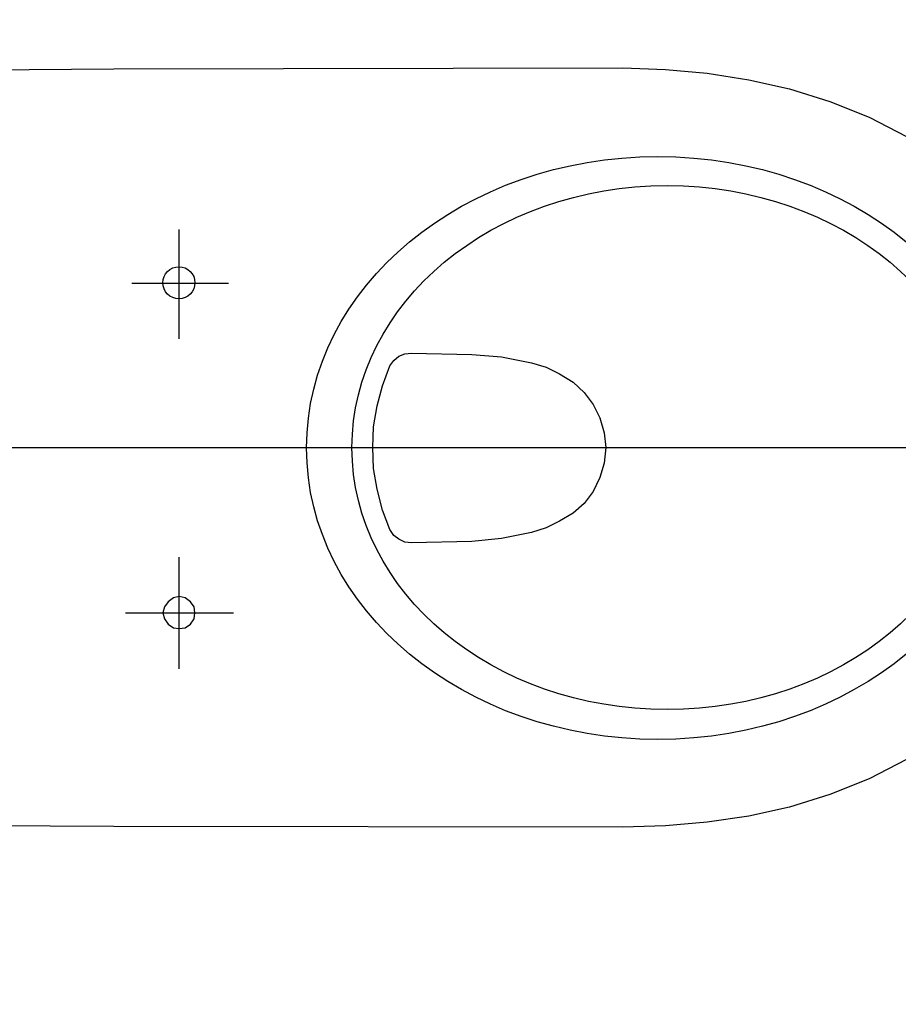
# Model space of a CAD drawing. Header units: millimetres. Extents: x 42924 to 92944, y -369470 to -179866.
# Tile 235 of 256: x 61193 to 61234, y -184010 to -183964. Entities that reach past the tile are written whole.
import ezdxf

# ---------------------------------------------------------------- set-up
doc = ezdxf.new("R2010")
doc.units = ezdxf.units.MM
doc.layers.get('0').update_dxf_attribs({"color": 8})
doc.layers.add('!! 2_wypos-sanitarne', color=8, linetype='Continuous')
doc.layers.add('E_SAP_ZASIĘG', color=150, linetype='Continuous', plot=False)

# ---------------------------------------------------------------- blocks, each defined once
blk = doc.blocks.new('A$C324a30b8')
for points in [[(0, 0.01049), (0, -0.71083)], [(0.17552, 0), (0.17692, -0.11958), (0.17797, -0.23916), (0.17832, -0.47832), (0.17762, -0.49825), (0.17587, -0.51783), (0.17273, -0.53741), (0.16853, -0.55664), (0.16259, -0.57552), (0.15524, -0.59405), (0.14615, -0.61153), (0.13531, -0.62832), (0.12272, -0.64335), (0.10839, -0.65734), (0.09266, -0.66958), (0.07587, -0.68007), (0.05804, -0.68846), (0.03916, -0.69475), (0.01958, -0.6986), (0, -0.7), (-0.01993, -0.6986), (-0.03951, -0.69475), (-0.05839, -0.68846), (-0.07622, -0.68007), (-0.09301, -0.66958), (-0.10874, -0.65734), (-0.12272, -0.64335), (-0.13566, -0.62832), (-0.1465, -0.61153), (-0.15559, -0.59405), (-0.16294, -0.57552), (-0.16888, -0.55664), (-0.17308, -0.53741), (-0.17587, -0.51783), (-0.17762, -0.49825), (-0.17832, -0.47832), (-0.17797, -0.23916), (-0.17727, -0.11958), (-0.17552, 0)], [(-0.17552, 0), (0.17552, 0)], [(-0.07762, -0.24458), (-0.07762, -0.29545)], [(0.07727, -0.24755), (0.07727, -0.293)], [(-0.10385, -0.26993), (-0.0514, -0.26993)], [(0.05104, -0.26993), (0.10244, -0.26993)]]:
    blk.add_lwpolyline(points)
for points in [[(-0.07762, -0.27727), (-0.07483, -0.27692), (-0.07238, -0.27517), (-0.07063, -0.27272), (-0.06993, -0.26993), (-0.07063, -0.26713), (-0.07238, -0.26468), (-0.07483, -0.26294), (-0.07762, -0.26224), (-0.08042, -0.26294), (-0.08287, -0.26468), (-0.08462, -0.26713), (-0.08497, -0.26993), (-0.08462, -0.27272), (-0.08287, -0.27517), (-0.08042, -0.27692)], [(-0.04476, -0.37902), (-0.04441, -0.37588), (-0.04301, -0.37308), (-0.04126, -0.37063), (-0.03846, -0.36888), (-0.02937, -0.36538), (-0.01958, -0.36294), (-0.00979, -0.36119), (0, -0.36084), (0.00979, -0.36119), (0.01958, -0.36294), (0.02902, -0.36538), (0.03846, -0.36888), (0.04091, -0.37063), (0.04301, -0.37308), (0.04405, -0.37588), (0.04441, -0.37902), (0.0437, -0.40734), (0.04266, -0.42133), (0.03986, -0.43531), (0.03776, -0.44231), (0.03461, -0.4486), (0.03077, -0.4549), (0.02587, -0.46014), (0.02028, -0.46434), (0.01399, -0.46748), (0.00699, -0.46958), (0, -0.47028), (-0.00734, -0.46958), (-0.01399, -0.46748), (-0.02063, -0.46434), (-0.02622, -0.46014), (-0.03077, -0.4549), (-0.03461, -0.4486), (-0.03776, -0.44231), (-0.03986, -0.43531), (-0.04266, -0.42133), (-0.04405, -0.40734)]]:
    blk.add_lwpolyline(points, close=True)
blk.add_circle((0.07744, -0.26975), 0.00752)
for centre, major_axis, ratio in [((-0.00018, -0.49476), (0, -0.16504), 0.829441), ((0, -0.49913), (0, -0.14808), 0.831158)]:
    blk.add_ellipse(centre, major_axis=major_axis, ratio=ratio, start_param=0, end_param=6.283185)

msp = doc.modelspace()

# ---------------------------------------------------------------- linework, layer by layer
at = {"layer": 'E_SAP_ZASIĘG'}
for centre in [(61589.69013, -184051.49546), (61459.23087, -184571.00094)]:
    msp.add_circle(centre, 600, dxfattribs=at)

# ---------------------------------------------------------------- block references
at = {"layer": '!! 2_wypos-sanitarne', "xscale": 100, "yscale": 100, "zscale": 100, "rotation": 89.99999999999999}
msp.add_blockref('A$C324a30b8', (61173.21882, -183983.88734), dxfattribs=at)

doc.saveas('drawing.dxf')
